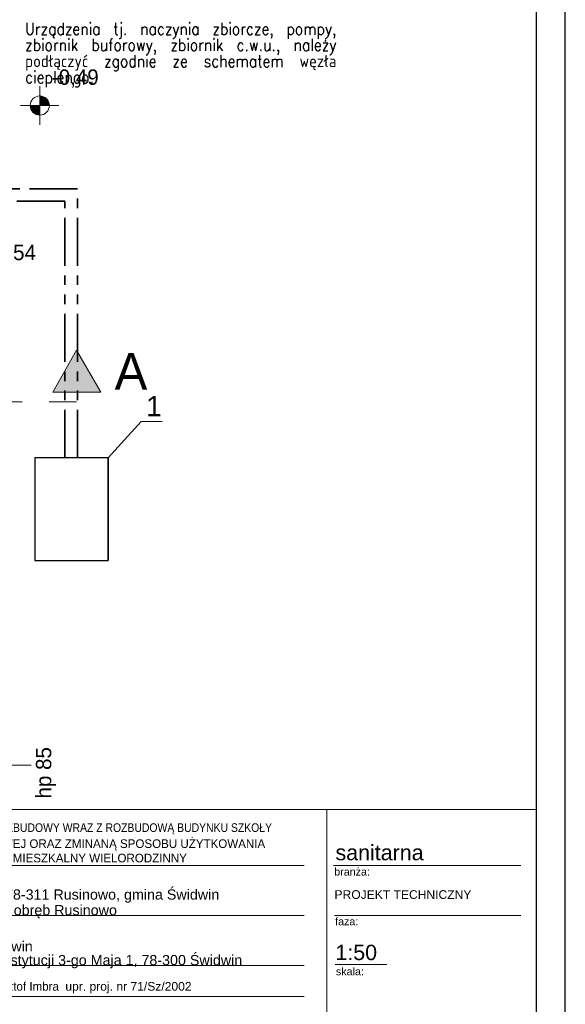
# Model space of a CAD drawing. Extents: x -220425 to -93252, y -20065 to 80294.
# Tile 102 of 103: x -98931 to -93252, y -4705 to 5549. Entities that reach past the tile are written whole.
import ezdxf

# ---------------------------------------------------------------- set-up
doc = ezdxf.new("R2010")
doc.units = 0
doc.header["$MEASUREMENT"] = 0
doc.set_wipeout_variables(frame=1)
doc.linetypes.add('Dashed', pattern=[564.444447, 282.222223, -282.222223])
doc.linetypes.add('PHANTOM2', pattern=[1.25, 0.625, -0.125, 0.125, -0.125, 0.125, -0.125])
for name, color, linetype, lineweight in [('#CIEPŁO', 252, 'Continuous', 30), ('ARCH TABELA_Nr_Pióra__1', 7, 'Continuous', 25), ('ARCH TABELA_Nr_Pióra__21', 7, 'Continuous', 9), ('ARCH TABELA_Nr_Pióra__7', 7, 'Continuous', 13), ('INWENT OPISY_Nr_Pióra__21', 7, 'Continuous', 9), ('INWENT OPISY_Nr_Pióra__41', 7, 'Continuous', 15), ('INWENT RZĘDNE_Nr_Pióra__21', 7, 'Continuous', 9), ('PODKŁAD', 252, 'Continuous', 35)]:
    doc.layers.add(name, color=color, linetype=linetype, lineweight=lineweight)
for name, color, linetype in [('#kan_san-op', 34, 'Continuous'), ('#opisy', 252, 'Continuous'), ('_TABELA', 7, 'Continuous')]:
    doc.layers.add(name, color=color, linetype=linetype)
doc.layers.add('Arch okna_Nr_Pióra__4', color=7, linetype='Continuous', lineweight=9, true_color=0x029e21)
doc.styles.add('GENERATED_STYLE_2', font='txt')
doc.styles.add('GENERATED_STYLE_6', font='txt')
doc.styles.add('GENERATED_STYLE_7', font='txt')
doc.styles.add('GENERATED_STYLE_9', font='arial.ttf')
doc.styles.add('ROMANS', font='romans.shx', dxfattribs={"width": 0.85, "height": 0.11})
doc.styles.get("Standard").update_dxf_attribs({"font": 'txt', "bigfont": 'BIGFONT.SHX'})

# ---------------------------------------------------------------- blocks, each defined once
blk = doc.blocks.new('parter')
at = {"layer": 'INWENT RZĘDNE_Nr_Pióra__21', "linetype": 'Continuous'}
for points in [[(-162583, 4655), (-162483, 4655), (-162491, 4693), (-162512, 4725), (-162545, 4747), (-162583, 4755)], [(-162583, 4655), (-162683, 4655), (-162675, 4616), (-162654, 4584), (-162621, 4562), (-162583, 4555)]]:
    blk.add_hatch(color=252, dxfattribs=at).paths.add_polyline_path(points, flags=0)
at = {"layer": 'Arch okna_Nr_Pióra__4', "color": 252, "linetype": 'Continuous'}
blk.add_line((-163222, -2215), (-162672, -2215), dxfattribs=at)
at = {"layer": 'INWENT OPISY_Nr_Pióra__21', "color": 252, "linetype": 'Continuous'}
for points in [[(-162202, 1670), (-162447, 1670), (-162202, 2106)], [(-162202, 1670), (-162202, 2106), (-161947, 1670)]]:
    blk.add_solid(points, dxfattribs=at)
at = {"layer": 'INWENT OPISY_Nr_Pióra__41', "color": 252, "linetype": 'Continuous'}
for p, q in [((-162447, 1670), (-162202, 2106)), ((-162202, 2106), (-161947, 1670)), ((-162447, 1670), (-161947, 1670))]:
    blk.add_line(p, q, dxfattribs=at)
at = {"layer": 'INWENT OPISY_Nr_Pióra__41', "color": 252, "linetype": 'Dashed'}
blk.add_line((-162202, 1570), (-163302, 1570), dxfattribs=at)
at = {"layer": 'INWENT RZĘDNE_Nr_Pióra__21', "color": 252, "linetype": 'Continuous'}
for p, q in [((-162583, 4455), (-162583, 4855)), ((-162783, 4655), (-162383, 4655))]:
    blk.add_line(p, q, dxfattribs=at)
blk.add_circle((-162583, 4655), 100, dxfattribs=at)
at = {"layer": 'Arch okna_Nr_Pióra__4', "color": 252, "linetype": 'Continuous', "style": 'GENERATED_STYLE_6'}
blk.add_text('hp 85', height=160, rotation=90, dxfattribs=at).set_placement((-162463, -2562))
at = {"layer": 'INWENT OPISY_Nr_Pióra__21', "color": 252, "linetype": 'Continuous', "style": 'GENERATED_STYLE_6'}
blk.add_text('A', height=380, dxfattribs=at).set_placement((-161803, 1697))
at = {"layer": 'INWENT RZĘDNE_Nr_Pióra__21', "color": 252, "char_height": 160, "attachment_point": 7, "style": 'GENERATED_STYLE_2'}
for s, insert in [('{-0,49}', (-162457, 4841)), ('{-0,54}', (-163110, 3015))]:
    blk.add_mtext(s, dxfattribs=dict(at, insert=insert))

msp = doc.modelspace()

# ---------------------------------------------------------------- linework, layer by layer
at = {"layer": '#CIEPŁO', "color": 202, "linetype": 'PHANTOM2', "lineweight": 35, "ltscale": 800}
for p, q in [((-98330, 3789), (-109579, 3789)), ((-98330, 986), (-98330, 3789)), ((-98460, 3659), (-109468, 3659)), ((-98460, 986), (-98460, 3659))]:
    msp.add_line(p, q, dxfattribs=at)
at = {"layer": '#opisy', "color": 7, "lineweight": 5, "ltscale": 10}
for p in [(-98009, 986), (-97447, 1365)]:
    msp.add_line(p, (-97665, 1365), dxfattribs=at)
at = {"lineweight": 30}
msp.add_line((-98009, 986), (-98009, -84), dxfattribs=at)
msp.add_lwpolyline([(-98774, -84), (-98009, -84), (-98009, 986), (-98774, 986)], close=True, dxfattribs=at)

# ---------------------------------------------------------------- block references
at = {"layer": 'PODKŁAD'}
msp.add_blockref('parter', (63861, 0), dxfattribs=at)
msp.add_blockref('parter', (63861, 0), dxfattribs=at)

# ---------------------------------------------------------------- texts
at = {"layer": '#opisy', "color": 7, "insert": (-98874, 5517), "char_height": 126, "width": 3509.2, "attachment_point": 1, "line_spacing_factor": 0.8, "style": 'ROMANS'}
msp.add_mtext('\\pxqj;Urządzenia tj. naczynia zbiorcze, pompy, zbiornik buforowy, zbiornik c.w.u., należy podłączyć zgodnie ze schematem węzła cieplengo. \\P\\pq*;\\H0.999956x;\\P', dxfattribs=at)
at = {"layer": '#opisy', "color": 7, "lineweight": 5, "ltscale": 10, "insert": (-97615, 1629), "char_height": 210, "attachment_point": 1}
msp.add_mtext('\\fArial|b0|i0|c238|p34;1 ', dxfattribs=at)

# ---------------------------------------------------------------- next in the draw order: wipeouts: each hides what was drawn before it
at = {"ltscale": 10}
msp.add_wipeout([(-102302, -2675), (-93552, -2675), (-93552, -5580), (-102302, -5580)], dxfattribs=at).dxf.layer = '#kan_san-op'

# ---------------------------------------------------------------- next in the draw order: linework, layer by layer
at = {"layer": 'ARCH TABELA_Nr_Pióra__21', "linetype": 'Continuous'}
for p, q in [((-102302, -2675), (-93552, -2675)), ((-95733, -2675), (-95733, -5580)), ((-93552, -2675), (-93552, -5580)), ((-99819, -3260), (-95969, -3260)), ((-95663, -3260), (-93713, -3260)), ((-99819, -3780), (-95969, -3780)), ((-95654, -3780), (-93713, -3780)), ((-99819, -4300), (-95969, -4300)), ((-95648, -4291), (-95108, -4291)), ((-99819, -4624), (-95969, -4624))]:
    msp.add_line(p, q, dxfattribs=at)

# ---------------------------------------------------------------- next in the draw order: texts
at = {"layer": 'ARCH TABELA_Nr_Pióra__1', "color": 7, "linetype": 'Continuous', "style": 'GENERATED_STYLE_7', "width": 0.9}
msp.add_text('PROJEKT PRZEBUDOWY WRAZ Z ROZBUDOWĄ BUDYNKU SZKOŁY', height=90, dxfattribs=at).set_placement((-99819, -2910))
at = {"layer": 'ARCH TABELA_Nr_Pióra__1', "color": 7, "linetype": 'Continuous', "style": 'GENERATED_STYLE_7'}
for s, p in [('PODSTAWOWEJ ORAZ ZMINANĄ SPOSOBU UŻYTKOWANIA', (-99819, -3077)), ('NA BUDYNEK MIESZKALNY WIELORODZINNY', (-99819, -3227))]:
    msp.add_text(s, height=90, dxfattribs=at).set_placement(p)
at = {"layer": 'ARCH TABELA_Nr_Pióra__21', "linetype": 'Continuous', "insert": (-99819, -4330), "char_height": 106.38, "attachment_point": 7, "line_spacing_factor": 0.807442, "style": 'GENERATED_STYLE_9'}
msp.add_mtext('{Gmina Świdwin\\Pul. Plac Konstytucji 3-go Maja 1, 78-300 Świdwin}', dxfattribs=at)
at = {"layer": 'ARCH TABELA_Nr_Pióra__7', "linetype": 'Continuous', "attachment_point": 1, "style": 'GENERATED_STYLE_9'}
for s, insert, char_height in [('sanitarna', (-95644, -3045), 159.6), ('{branża:}', (-95657, -3284), 79.8), ('{faza:}', (-95648, -3802), 79.8), ('1:50', (-95645, -4085), 159.6), ('{skala:}', (-95639, -4323), 79.8)]:
    msp.add_mtext(s, dxfattribs=dict(at, insert=insert, char_height=char_height))
at = {"layer": 'ARCH TABELA_Nr_Pióra__7', "linetype": 'Continuous', "insert": (-99819, -3810), "char_height": 106.38, "attachment_point": 7, "line_spacing_factor": 0.918867, "style": 'GENERATED_STYLE_9'}
msp.add_mtext('{Rusinowo, 78-311 Rusinowo, gmina Świdwin \\Pdz.nr 375/5, obręb Rusinowo}', dxfattribs=at)
at = {"layer": 'ARCH TABELA_Nr_Pióra__7', "color": 0, "linetype": 'Continuous', "insert": (-99820, -4473), "char_height": 90, "width": 3795.37, "attachment_point": 1, "style": 'GENERATED_STYLE_7'}
msp.add_mtext('mgr inż. Krzysztof Imbra  \\fArial|b0|i0|c238;upr. proj. nr 71/Sz/2002', dxfattribs=at)

# ---------------------------------------------------------------- next in the draw order: wipeouts: each hides what was drawn before it
at = {"ltscale": 10}
msp.add_wipeout([(-114252, 8965), (-93252, 8965), (-93552, 8660), (-113002, 8660), (-113002, -5580), (-93552, -5580), (-93252, -5885), (-114252, -5885)], dxfattribs=at).dxf.layer = '#kan_san-op'

# ---------------------------------------------------------------- next in the draw order: linework, layer by layer
at = {"layer": '_TABELA', "color": 7}
msp.add_lwpolyline([(-114252, 8965), (-93252, 8965), (-114252, 8965), (-114252, -5885), (-93252, -5885), (-93252, 8965)], dxfattribs=at)
msp.add_lwpolyline([(-93552, 8660), (-113002, 8660), (-113002, -5580), (-93552, -5580)], close=True, dxfattribs=at)

# ---------------------------------------------------------------- next in the draw order: texts
at = {"layer": 'ARCH TABELA_Nr_Pióra__7', "linetype": 'Continuous', "insert": (-95654, -3517), "char_height": 90, "attachment_point": 1, "line_spacing_factor": 0.923713, "style": 'GENERATED_STYLE_9'}
msp.add_mtext('PROJEKT TECHNICZNY', dxfattribs=at)

doc.saveas('drawing.dxf')
